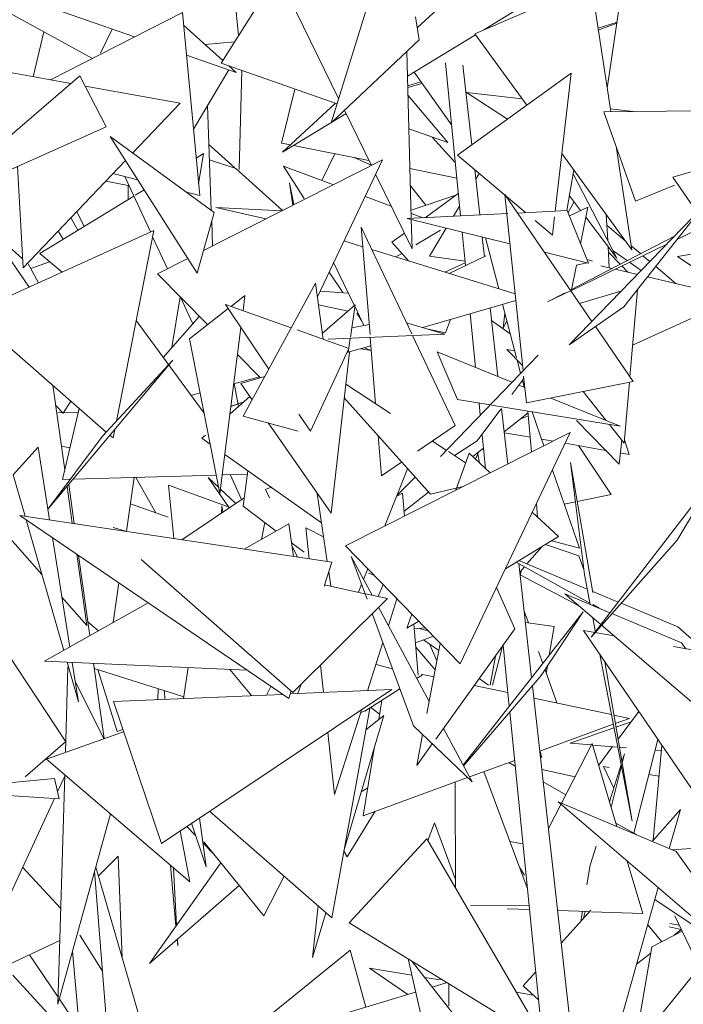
# Model space of a CAD drawing. Header units: metres. Extents: x -14.5 to 13.2, y -19 to 3.3.
# Tile 163 of 210: x 11.1421 to 11.2293, y 2.7774 to 2.9068. Entities that reach past the tile are written whole.
import ezdxf

# ---------------------------------------------------------------- set-up
doc = ezdxf.new("R2010")
doc.units = ezdxf.units.M
doc.layers.add('G-IMPT', color=7, linetype='Continuous', lineweight=5)
doc.layers.add('L-PLNT', color=7, linetype='Continuous', lineweight=5, true_color=0x005900)

# ---------------------------------------------------------------- blocks, each defined once
blk = doc.blocks.new('ÁRVORES ORNAMENTAIS - Pequeno e Médio Porte - Ipê-roxo-2870950-CORTE_CALÇADA')
at = {"layer": 'G-IMPT', "color": 253, "true_color": 0xaaaaaa}
for p, q in [((7.44268, 2.89325), (7.45145, 2.92147)), ((7.47895, 2.89782), (7.48233, 2.92035)), ((7.39565, 2.91196), (7.41685, 2.90453)), ((7.45984, 2.91112), (7.45398, 2.90571)), ((7.47685, 2.91154), (7.46157, 2.90495)), ((7.47685, 2.91154), (7.47942, 2.89472)), ((7.43355, 2.90951), (7.42823, 2.90108)), ((7.43053, 2.90473), (7.42991, 2.91062)), ((7.43706, 2.90999), (7.44367, 2.89644)), ((7.46785, 2.90856), (7.46274, 2.90545)), ((7.41131, 2.9017), (7.4, 2.90794)), ((7.42314, 2.90774), (7.40582, 2.8989)), ((7.42541, 2.88369), (7.42314, 2.90774)), ((7.45423, 2.90417), (7.45375, 2.90716)), ((7.42329, 2.90607), (7.42845, 2.90144)), ((7.48025, 2.90646), (7.47775, 2.9057)), ((7.48023, 2.90633), (7.47779, 2.90543)), ((7.40354, 2.89931), (7.40495, 2.90521)), ((7.41236, 2.90238), (7.41391, 2.90556)), ((7.46167, 2.9048), (7.45271, 2.89936)), ((7.46157, 2.90495), (7.46839, 2.89556)), ((7.42609, 2.90356), (7.43001, 2.9039)), ((7.44268, 2.89325), (7.45423, 2.90417)), ((7.42366, 2.90215), (7.43022, 2.89985)), ((7.45262, 2.90265), (7.4532, 2.88067)), ((7.42823, 2.90108), (7.44346, 2.89575)), ((7.42925, 2.90073), (7.43022, 2.89985)), ((7.45968, 2.88101), (7.45769, 2.90111)), ((7.46118, 2.89035), (7.46001, 2.90081)), ((7.40968, 2.89944), (7.38972, 2.88229)), ((7.40075, 2.89982), (7.40848, 2.89841)), ((7.41314, 2.8927), (7.40968, 2.89944)), ((7.42459, 2.8924), (7.42925, 2.90019)), ((7.43062, 2.88709), (7.43094, 2.90013)), ((7.45849, 2.893), (7.45358, 2.89989)), ((7.4593, 2.88898), (7.47421, 2.89978)), ((7.47421, 2.89978), (7.47212, 2.88165)), ((7.41038, 2.89807), (7.42283, 2.89581)), ((7.45448, 2.89862), (7.45274, 2.89809)), ((7.45463, 2.8984), (7.45275, 2.89789)), ((7.43793, 2.89769), (7.43616, 2.89058)), ((7.45278, 2.8969), (7.45803, 2.89065)), ((7.46777, 2.8964), (7.46047, 2.89724)), ((7.46047, 2.89724), (7.46586, 2.89373)), ((7.42283, 2.89581), (7.41661, 2.88929)), ((7.42644, 2.8955), (7.42694, 2.88173)), ((7.44327, 2.89582), (7.4363, 2.88939)), ((7.44464, 2.89446), (7.4363, 2.88939)), ((7.44443, 2.8949), (7.44797, 2.88764)), ((7.47852, 2.89471), (7.4908, 2.89482)), ((7.47852, 2.89471), (7.48268, 2.88293)), ((7.48231, 2.89474), (7.47937, 2.89508)), ((7.41314, 2.8927), (7.38972, 2.88229)), ((7.4273, 2.88147), (7.41364, 2.89146)), ((7.41364, 2.89146), (7.4251, 2.87348)), ((7.45289, 2.89245), (7.45803, 2.89065)), ((7.45594, 2.89138), (7.45898, 2.88805)), ((7.43005, 2.88733), (7.42663, 2.89041)), ((7.43616, 2.89058), (7.43733, 2.89034)), ((7.43774, 2.89026), (7.44765, 2.88829)), ((7.48012, 2.89019), (7.4822, 2.87654)), ((7.42494, 2.88861), (7.42591, 2.88921)), ((7.42526, 2.88521), (7.42591, 2.88921)), ((7.44145, 2.88568), (7.44318, 2.88918)), ((7.4593, 2.88898), (7.46824, 2.88145)), ((7.473, 2.88921), (7.4822, 2.87654)), ((7.40145, 2.88751), (7.4022, 2.8742)), ((7.41566, 2.88829), (7.4022, 2.8742)), ((7.42592, 2.87647), (7.44943, 2.88839)), ((7.43015, 2.88724), (7.4267, 2.88836)), ((7.43643, 2.88753), (7.43916, 2.88328)), ((7.43643, 2.88753), (7.44298, 2.88511)), ((7.44087, 2.87037), (7.44943, 2.88839)), ((7.44796, 2.88766), (7.44569, 2.88868)), ((7.41729, 2.88574), (7.41401, 2.88657)), ((7.43629, 2.88172), (7.43015, 2.88724)), ((7.44853, 2.88649), (7.45331, 2.87669)), ((7.45303, 2.88722), (7.45919, 2.88599)), ((7.46222, 2.88114), (7.46155, 2.88708)), ((7.46169, 2.88583), (7.46214, 2.88658)), ((7.47457, 2.88705), (7.47366, 2.88173)), ((7.47448, 2.88656), (7.48023, 2.87545)), ((7.49148, 2.88724), (7.48759, 2.88612)), ((7.41603, 2.88501), (7.41308, 2.88559)), ((7.41559, 2.88617), (7.41894, 2.8789)), ((7.416, 2.88316), (7.41603, 2.88501)), ((7.43722, 2.88536), (7.4378, 2.88249)), ((7.43722, 2.88536), (7.43767, 2.88243)), ((7.45514, 2.88241), (7.45309, 2.88496)), ((7.48268, 2.88293), (7.48778, 2.88504)), ((7.48759, 2.88612), (7.49196, 2.87969)), ((7.40439, 2.87607), (7.41676, 2.88362)), ((7.41692, 2.88372), (7.41811, 2.88445)), ((7.42541, 2.88369), (7.42366, 2.88413)), ((7.45318, 2.88175), (7.45906, 2.88373)), ((7.45504, 2.88077), (7.45939, 2.88397)), ((7.46549, 2.88381), (7.46575, 2.88132)), ((7.46549, 2.88381), (7.47695, 2.86713)), ((7.47547, 2.88171), (7.47399, 2.88366)), ((7.44714, 2.88357), (7.45057, 2.8823)), ((7.47381, 2.88144), (7.4746, 2.88285)), ((7.40927, 2.8816), (7.41022, 2.87963)), ((7.4273, 2.88147), (7.4251, 2.87348)), ((7.43409, 2.88061), (7.42753, 2.88212)), ((7.43617, 2.88166), (7.42753, 2.88212)), ((7.45268, 2.88065), (7.46592, 2.88133)), ((7.45319, 2.88134), (7.45476, 2.88075)), ((7.45875, 2.88096), (7.45956, 2.88229)), ((7.46576, 2.88125), (7.4679, 2.86067)), ((7.46715, 2.88139), (7.47369, 2.88173)), ((7.47369, 2.88173), (7.47649, 2.87481)), ((7.47397, 2.86406), (7.49156, 2.88223)), ((7.4764, 2.88215), (7.47399, 2.881)), ((7.4764, 2.88215), (7.47546, 2.87736)), ((7.47902, 2.87779), (7.47882, 2.88119)), ((7.48113, 2.86906), (7.49156, 2.88223)), ((7.40848, 2.88077), (7.4094, 2.87913)), ((7.42699, 2.88035), (7.42711, 2.87707)), ((7.45268, 2.88065), (7.46616, 2.87734)), ((7.45321, 2.88052), (7.45331, 2.87669)), ((7.46948, 2.88041), (7.47176, 2.87849)), ((7.47203, 2.88087), (7.47176, 2.87849)), ((7.48023, 2.87545), (7.47614, 2.88083)), ((7.47891, 2.87977), (7.48136, 2.8777)), ((7.49191, 2.87977), (7.48819, 2.87797)), ((7.39533, 2.86816), (7.4194, 2.87911)), ((7.39771, 2.87932), (7.40302, 2.87166)), ((7.39771, 2.87932), (7.40214, 2.87537)), ((7.40749, 2.87797), (7.4068, 2.87901)), ((7.41446, 2.85402), (7.4194, 2.87911)), ((7.4533, 2.86549), (7.44665, 2.87952)), ((7.44779, 2.86542), (7.44665, 2.87952)), ((7.45067, 2.87754), (7.45231, 2.87875)), ((7.45381, 2.87719), (7.45704, 2.87912)), ((7.45559, 2.87572), (7.4578, 2.87939)), ((7.46033, 2.87447), (7.4599, 2.87888)), ((7.41923, 2.87826), (7.42117, 2.87406)), ((7.44437, 2.87773), (7.44686, 2.87696)), ((7.45067, 2.87754), (7.45283, 2.87511)), ((7.46283, 2.87566), (7.46254, 2.87823)), ((7.46296, 2.87813), (7.4647, 2.87143)), ((7.48787, 2.87841), (7.47411, 2.87126)), ((7.48678, 2.87729), (7.47416, 2.87118)), ((7.40732, 2.87362), (7.40439, 2.87607)), ((7.44804, 2.87659), (7.46685, 2.87076)), ((7.45118, 2.87562), (7.45196, 2.87608)), ((7.4707, 2.87623), (7.47649, 2.87481)), ((7.47923, 2.87418), (7.47907, 2.87698)), ((7.47911, 2.87625), (7.48065, 2.87466)), ((7.47973, 2.87643), (7.48157, 2.87514)), ((7.48212, 2.87706), (7.48332, 2.87605)), ((7.49245, 2.87642), (7.48819, 2.87566)), ((7.40422, 2.8722), (7.40289, 2.8747)), ((7.40322, 2.87408), (7.40569, 2.87498)), ((7.41985, 2.87339), (7.42386, 2.87543)), ((7.44301, 2.87487), (7.44574, 2.8692)), ((7.45559, 2.87572), (7.46028, 2.87504)), ((7.4603, 2.87484), (7.45763, 2.87362)), ((7.46301, 2.87575), (7.45819, 2.87344)), ((7.47491, 2.87455), (7.47423, 2.87108)), ((7.47627, 2.87486), (7.47491, 2.87455)), ((7.47703, 2.87504), (7.47631, 2.87526)), ((7.48189, 2.87492), (7.48344, 2.87383)), ((7.48365, 2.87577), (7.48457, 2.875)), ((7.48819, 2.87566), (7.50662, 2.86329)), ((7.42647, 2.86671), (7.41985, 2.87339)), ((7.44422, 2.87092), (7.44241, 2.87362)), ((7.47813, 2.87444), (7.47957, 2.8741)), ((7.47999, 2.874), (7.48293, 2.8733)), ((7.48088, 2.87443), (7.48168, 2.8736)), ((7.48533, 2.87436), (7.48801, 2.8721)), ((7.44063, 2.87218), (7.43113, 2.8547)), ((7.44063, 2.87218), (7.44162, 2.86481)), ((7.48425, 2.87299), (7.49596, 2.87022)), ((7.44494, 2.87087), (7.44122, 2.87112)), ((7.47415, 2.87117), (7.47111, 2.8697)), ((7.47343, 2.8709), (7.47111, 2.8697)), ((7.48086, 2.87117), (7.47532, 2.86949)), ((7.48293, 2.87133), (7.48193, 2.85986)), ((7.42177, 2.86369), (7.42285, 2.87036)), ((7.42289, 2.87032), (7.42451, 2.86681)), ((7.42953, 2.86911), (7.43136, 2.87055)), ((7.43136, 2.87055), (7.43111, 2.86855)), ((7.45473, 2.86634), (7.46694, 2.86991)), ((7.46522, 2.8694), (7.46704, 2.86236)), ((7.48229, 2.86403), (7.49596, 2.87022)), ((7.39533, 2.86816), (7.41314, 2.85259)), ((7.42409, 2.86483), (7.42917, 2.86882)), ((7.42881, 2.86936), (7.43449, 2.86088)), ((7.42881, 2.86936), (7.43743, 2.8663)), ((7.4449, 2.86847), (7.44101, 2.86934)), ((7.44152, 2.86553), (7.44586, 2.8693)), ((7.44521, 2.86505), (7.44586, 2.8693)), ((7.44582, 2.86905), (7.447, 2.8666)), ((7.44668, 2.86726), (7.44604, 2.86822)), ((7.46166, 2.86109), (7.46096, 2.86816)), ((7.46459, 2.8599), (7.46358, 2.86893)), ((7.46552, 2.86824), (7.46527, 2.86627)), ((7.47397, 2.86406), (7.48113, 2.86906)), ((7.426, 2.85508), (7.41706, 2.86724)), ((7.42538, 2.86781), (7.42063, 2.86239)), ((7.45259, 2.86697), (7.45763, 2.86547)), ((7.45769, 2.86562), (7.45837, 2.8674)), ((7.46377, 2.86724), (7.46622, 2.86552)), ((7.46524, 2.86621), (7.46579, 2.86719)), ((7.43083, 2.86634), (7.42808, 2.8445)), ((7.4382, 2.86602), (7.44501, 2.8636)), ((7.4454, 2.8663), (7.44768, 2.86673)), ((7.45769, 2.86562), (7.45545, 2.86612)), ((7.47741, 2.86646), (7.48236, 2.85924)), ((7.42409, 2.86483), (7.42808, 2.8445)), ((7.4423, 2.8648), (7.45763, 2.86547)), ((7.44491, 2.86307), (7.44519, 2.86492)), ((7.44852, 2.85631), (7.44782, 2.86504)), ((7.459, 2.85344), (7.45339, 2.86528)), ((7.43995, 2.85271), (7.44501, 2.8636)), ((7.44508, 2.86311), (7.44267, 2.84193)), ((7.44791, 2.86391), (7.44492, 2.86309)), ((7.44796, 2.86332), (7.44657, 2.86354)), ((7.44707, 2.86368), (7.44793, 2.86332)), ((7.45928, 2.85686), (7.45663, 2.86313)), ((7.45663, 2.86313), (7.46644, 2.85915)), ((7.46575, 2.86345), (7.46783, 2.86133)), ((7.46575, 2.86345), (7.46681, 2.86327)), ((7.40552, 2.84251), (7.42189, 2.86205)), ((7.41266, 2.85207), (7.42189, 2.86205)), ((7.43339, 2.85973), (7.43038, 2.86277)), ((7.45704, 2.84938), (7.46987, 2.86272)), ((7.46712, 2.86205), (7.46757, 2.86033)), ((7.43325, 2.85987), (7.4299, 2.85895)), ((7.43395, 2.85989), (7.43081, 2.85898)), ((7.46643, 2.85754), (7.468, 2.85965)), ((7.46781, 2.8594), (7.46804, 2.8585)), ((7.46797, 2.85995), (7.46834, 2.85642)), ((7.46834, 2.85642), (7.48236, 2.85924)), ((7.48187, 2.85914), (7.48117, 2.85113)), ((7.40611, 2.85874), (7.40768, 2.84762)), ((7.42548, 2.85774), (7.42429, 2.85741)), ((7.43051, 2.85597), (7.42992, 2.85896)), ((7.43081, 2.85898), (7.43229, 2.85684)), ((7.45047, 2.85503), (7.4446, 2.85888)), ((7.46735, 2.85878), (7.46812, 2.85847)), ((7.47582, 2.85792), (7.4788, 2.85414)), ((7.40747, 2.85507), (7.40847, 2.85667)), ((7.4294, 2.855), (7.432, 2.85726)), ((7.42952, 2.85596), (7.4312, 2.85656)), ((7.42953, 2.85601), (7.4312, 2.85657)), ((7.45573, 2.84443), (7.44439, 2.85709)), ((7.45928, 2.85686), (7.46356, 2.85617)), ((7.47157, 2.85707), (7.48067, 2.85338)), ((7.40648, 2.85611), (7.40747, 2.85507)), ((7.40947, 2.85517), (7.40678, 2.85512)), ((7.40738, 2.84636), (7.40959, 2.8557)), ((7.46188, 2.85144), (7.46497, 2.85559)), ((7.46228, 2.85484), (7.46213, 2.8564)), ((7.46375, 2.85614), (7.48067, 2.85338)), ((7.46588, 2.84839), (7.46506, 2.85571)), ((7.46856, 2.85514), (7.46541, 2.85263)), ((7.46854, 2.85536), (7.46903, 2.84998)), ((7.47065, 2.85079), (7.4691, 2.85527)), ((7.38704, 2.85385), (7.40467, 2.83386)), ((7.43113, 2.8547), (7.43836, 2.85271)), ((7.43844, 2.85497), (7.43995, 2.85271)), ((7.46752, 2.85431), (7.4686, 2.85474)), ((7.47491, 2.85411), (7.48052, 2.84839)), ((7.41403, 2.85182), (7.41425, 2.85293)), ((7.43441, 2.8538), (7.44267, 2.84193)), ((7.459, 2.85344), (7.45403, 2.85007)), ((7.47921, 2.85362), (7.48117, 2.85113)), ((7.41266, 2.85207), (7.40552, 2.84251)), ((7.4136, 2.85219), (7.41403, 2.85182)), ((7.4257, 2.85179), (7.42616, 2.85219)), ((7.4268, 2.85101), (7.4257, 2.85179)), ((7.44459, 2.83766), (7.47409, 2.85253)), ((7.44928, 2.84686), (7.44886, 2.8521)), ((7.45782, 2.8502), (7.45599, 2.8514)), ((7.4589, 2.8495), (7.46188, 2.85144)), ((7.45963, 2.82212), (7.47409, 2.85253)), ((7.46298, 2.84782), (7.46255, 2.85219)), ((7.46886, 2.85191), (7.46542, 2.85251)), ((7.47184, 2.85139), (7.47035, 2.85165)), ((7.48052, 2.84839), (7.48086, 2.85152)), ((7.48185, 2.84966), (7.48121, 2.85159)), ((7.40418, 2.85063), (7.40091, 2.84698)), ((7.40418, 2.85063), (7.40569, 2.84105)), ((7.40837, 2.85053), (7.40724, 2.85074)), ((7.46036, 2.84854), (7.45811, 2.85002)), ((7.46272, 2.85049), (7.46132, 2.84937)), ((7.47875, 2.85019), (7.47342, 2.85112)), ((7.47518, 2.85081), (7.47949, 2.84437)), ((7.44143, 2.84067), (7.42872, 2.84965)), ((7.46082, 2.84984), (7.45909, 2.84497)), ((7.4636, 2.84724), (7.46082, 2.84984)), ((7.46166, 2.84905), (7.46205, 2.84995)), ((7.46194, 2.8497), (7.46218, 2.84857)), ((7.48185, 2.84966), (7.48068, 2.84986)), ((7.43111, 2.84286), (7.43175, 2.84751)), ((7.45194, 2.84866), (7.44928, 2.84686)), ((7.45273, 2.84778), (7.44975, 2.84026)), ((7.4753, 2.83732), (7.47175, 2.8476)), ((7.47414, 2.84861), (7.47596, 2.83389)), ((7.47414, 2.84861), (7.47707, 2.8315)), ((7.40091, 2.84698), (7.40247, 2.84154)), ((7.40842, 2.84639), (7.40738, 2.84636)), ((7.4276, 2.84695), (7.40878, 2.8464)), ((7.41578, 2.83955), (7.4168, 2.84663)), ((7.41704, 2.84664), (7.41966, 2.84199)), ((7.42651, 2.84662), (7.42918, 2.84278)), ((7.42651, 2.84662), (7.42792, 2.84531)), ((7.43168, 2.84707), (7.42839, 2.84697)), ((7.42942, 2.847), (7.43091, 2.84371)), ((7.45373, 2.84665), (7.45134, 2.84429)), ((7.47683, 2.82563), (7.49319, 2.84687)), ((7.48813, 2.83839), (7.49319, 2.84687)), ((7.40799, 2.84545), (7.40867, 2.84061)), ((7.4082, 2.84571), (7.40891, 2.84057)), ((7.42131, 2.84561), (7.4294, 2.8427)), ((7.42131, 2.84561), (7.42203, 2.8386)), ((7.42815, 2.84509), (7.43017, 2.84321)), ((7.43407, 2.84505), (7.4348, 2.84536)), ((7.43407, 2.84505), (7.4346, 2.84393)), ((7.45573, 2.84443), (7.46005, 2.84545)), ((7.42305, 2.83845), (7.43126, 2.84395)), ((7.44085, 2.84454), (7.44218, 2.83557)), ((7.45204, 2.84456), (7.45131, 2.84419)), ((7.45231, 2.84155), (7.45204, 2.84456)), ((7.45547, 2.84471), (7.45225, 2.84215)), ((7.47502, 2.84346), (7.47949, 2.84437)), ((7.42129, 2.84143), (7.4163, 2.84315)), ((7.42834, 2.8429), (7.42827, 2.84194)), ((7.42846, 2.84207), (7.42834, 2.8429)), ((7.43546, 2.83958), (7.43111, 2.84286)), ((7.46965, 2.84319), (7.46981, 2.84143)), ((7.4733, 2.84311), (7.47478, 2.84341)), ((7.38822, 2.8416), (7.40781, 2.81187)), ((7.43711, 2.81756), (7.40177, 2.84164)), ((7.44277, 2.83548), (7.40177, 2.84164)), ((7.4026, 2.84108), (7.40754, 2.8239)), ((7.47257, 2.83886), (7.46912, 2.84208)), ((7.41585, 2.83953), (7.41404, 2.84005)), ((7.43714, 2.84052), (7.43126, 2.83721)), ((7.43354, 2.83849), (7.43398, 2.8407)), ((7.43714, 2.84052), (7.43775, 2.83624)), ((7.43934, 2.84), (7.4417, 2.83883)), ((7.43934, 2.84), (7.43978, 2.83593)), ((7.40606, 2.83872), (7.40834, 2.82434)), ((7.47257, 2.83886), (7.46558, 2.83463)), ((7.4753, 2.83732), (7.47167, 2.83832)), ((7.48813, 2.83839), (7.47683, 2.82563)), ((7.43916, 2.83679), (7.43749, 2.83805)), ((7.43754, 2.8377), (7.43827, 2.83616)), ((7.45963, 2.82212), (7.44459, 2.83766)), ((7.46839, 2.83526), (7.47036, 2.83753)), ((7.47525, 2.83634), (7.47084, 2.83782)), ((7.40925, 2.83655), (7.41057, 2.82718)), ((7.40949, 2.83638), (7.41096, 2.82582)), ((7.43763, 2.81838), (7.41771, 2.83585)), ((7.4474, 2.83062), (7.44533, 2.83623)), ((7.44533, 2.83623), (7.44806, 2.83115)), ((7.47525, 2.83634), (7.47587, 2.83455)), ((7.44178, 2.83233), (7.44277, 2.83548)), ((7.44752, 2.83463), (7.44695, 2.83321)), ((7.47669, 2.83011), (7.46701, 2.8355)), ((7.47633, 2.83195), (7.46734, 2.8357)), ((7.46902, 2.82028), (7.46734, 2.83531)), ((7.46747, 2.8342), (7.46808, 2.8349)), ((7.4677, 2.83446), (7.46752, 2.83374)), ((7.44238, 2.83423), (7.44266, 2.83233)), ((7.44758, 2.83405), (7.44835, 2.83378)), ((7.47521, 2.82977), (7.46754, 2.83384)), ((7.47596, 2.83389), (7.47672, 2.82992)), ((7.41405, 2.82755), (7.4148, 2.83276)), ((7.44713, 2.83135), (7.44183, 2.83251)), ((7.44669, 2.83254), (7.44629, 2.83154)), ((7.44885, 2.83098), (7.44951, 2.83258)), ((7.46681, 2.82671), (7.46441, 2.83217)), ((7.4073, 2.83089), (7.41057, 2.82718)), ((7.43763, 2.81838), (7.45007, 2.83071)), ((7.45007, 2.83071), (7.44718, 2.83134)), ((7.45133, 2.83069), (7.4502, 2.82715)), ((7.50133, 2.80746), (7.4734, 2.83132)), ((7.4793, 2.82884), (7.4734, 2.83132)), ((7.48039, 2.83025), (7.47707, 2.83164)), ((7.41865, 2.83014), (7.40502, 2.82248)), ((7.44891, 2.82956), (7.45555, 2.81718)), ((7.47791, 2.82943), (7.47705, 2.82991)), ((7.48822, 2.82698), (7.48078, 2.83009)), ((7.45351, 2.81398), (7.44809, 2.82874)), ((7.4533, 2.82865), (7.45265, 2.8268)), ((7.46004, 2.8088), (7.47581, 2.82895)), ((7.46861, 2.82752), (7.46806, 2.82907)), ((7.4703, 2.8206), (7.47581, 2.82895)), ((7.47706, 2.82819), (7.47744, 2.82623)), ((7.4887, 2.8249), (7.47957, 2.82873)), ((7.41213, 2.82647), (7.41071, 2.82766)), ((7.45419, 2.82774), (7.45265, 2.8268)), ((7.45414, 2.82063), (7.45355, 2.82735)), ((7.45361, 2.82673), (7.45503, 2.82687)), ((7.45423, 2.82679), (7.45542, 2.82647)), ((7.46681, 2.82671), (7.45643, 2.81224)), ((7.47201, 2.82703), (7.46821, 2.82758)), ((7.47201, 2.82703), (7.47135, 2.82325)), ((7.48822, 2.82698), (7.49861, 2.81789)), ((7.45377, 2.82487), (7.45612, 2.82575)), ((7.47987, 2.82579), (7.47583, 2.82651)), ((7.47583, 2.82651), (7.49751, 2.79476)), ((7.44949, 2.82492), (7.44748, 2.8186)), ((7.45634, 2.82132), (7.45382, 2.82434)), ((7.45683, 2.82388), (7.45484, 2.82527)), ((7.45701, 2.82482), (7.45524, 2.81559)), ((7.45559, 2.82474), (7.45657, 2.82252)), ((7.46518, 2.82444), (7.4639, 2.81934)), ((7.46609, 2.81653), (7.46529, 2.82459)), ((7.49217, 2.82359), (7.48765, 2.8244)), ((7.48927, 2.82411), (7.4887, 2.8249)), ((7.46426, 2.82315), (7.46359, 2.81934)), ((7.4705, 2.82216), (7.46994, 2.82375)), ((7.47799, 2.82334), (7.48222, 2.80147)), ((7.43162, 2.8213), (7.40502, 2.82248)), ((7.4081, 2.82175), (7.40777, 2.8105)), ((7.40798, 2.82235), (7.40948, 2.81715)), ((7.40866, 2.82232), (7.40948, 2.81715)), ((7.41147, 2.8222), (7.41284, 2.8123)), ((7.41156, 2.82152), (7.42333, 2.81779)), ((7.42389, 2.82165), (7.42329, 2.81756)), ((7.44128, 2.822), (7.44168, 2.81835)), ((7.45075, 2.82149), (7.44858, 2.82205)), ((7.4711, 2.82181), (7.47094, 2.82091)), ((7.47863, 2.82241), (7.48222, 2.80147)), ((7.41458, 2.81324), (7.41203, 2.82137)), ((7.43221, 2.81795), (7.42936, 2.8214)), ((7.45465, 2.82066), (7.45392, 2.82021)), ((7.4545, 2.82079), (7.45617, 2.82043)), ((7.4703, 2.8206), (7.46007, 2.80874)), ((7.46336, 2.81934), (7.46213, 2.82019)), ((7.47232, 2.81699), (7.47079, 2.82134)), ((7.40905, 2.81984), (7.41281, 2.81229)), ((7.43418, 2.81803), (7.43475, 2.81917)), ((7.43872, 2.81934), (7.43832, 2.81821)), ((7.46149, 2.8193), (7.46591, 2.81836)), ((7.47599, 2.758), (7.46914, 2.81926)), ((7.41407, 2.81716), (7.43629, 2.81812)), ((7.41995, 2.81886), (7.41991, 2.81741)), ((7.42039, 2.79853), (7.45068, 2.81874)), ((7.42079, 2.8186), (7.42085, 2.81745)), ((7.43711, 2.81756), (7.43743, 2.81856)), ((7.4373, 2.81817), (7.45068, 2.81874)), ((7.45173, 2.81883), (7.44709, 2.81593)), ((7.46932, 2.81763), (7.47951, 2.81546)), ((7.42039, 2.79853), (7.41407, 2.81716)), ((7.44787, 2.81642), (7.44904, 2.8155)), ((7.44893, 2.8148), (7.44934, 2.81734)), ((7.44276, 2.78873), (7.44776, 2.81625)), ((7.44667, 2.81606), (7.44312, 2.80495)), ((7.44959, 2.81534), (7.44436, 2.79753)), ((7.44654, 2.81567), (7.44776, 2.81625)), ((7.44725, 2.81345), (7.44959, 2.81534)), ((7.47186, 2.75845), (7.46616, 2.8158)), ((7.47983, 2.81539), (7.48188, 2.81496)), ((7.48038, 2.81221), (7.4831, 2.81587)), ((7.45351, 2.81398), (7.46121, 2.80661)), ((7.4701, 2.81065), (7.47976, 2.81418)), ((7.4741, 2.81169), (7.47985, 2.81372)), ((7.48002, 2.81428), (7.48188, 2.81496)), ((7.4801, 2.81381), (7.48209, 2.81451)), ((7.40527, 2.80962), (7.41541, 2.81321)), ((7.41458, 2.81324), (7.41531, 2.81351)), ((7.44224, 2.81311), (7.44312, 2.80495)), ((7.45471, 2.81283), (7.45394, 2.80877)), ((7.45744, 2.81365), (7.46121, 2.80661)), ((7.40248, 2.80729), (7.4078, 2.81187)), ((7.45598, 2.81162), (7.45394, 2.80877)), ((7.47698, 2.81166), (7.47124, 2.80048)), ((7.47688, 2.81147), (7.4741, 2.81169)), ((7.47698, 2.81166), (7.48024, 2.80073)), ((7.48034, 2.81119), (7.47704, 2.81146)), ((7.47784, 2.80879), (7.47966, 2.81125)), ((7.48148, 2.8111), (7.48055, 2.81118)), ((7.48247, 2.79987), (7.48562, 2.81218)), ((7.48498, 2.79894), (7.48615, 2.8114)), ((7.4469, 2.80217), (7.44832, 2.81101)), ((7.47017, 2.81067), (7.47036, 2.80977)), ((7.48121, 2.8103), (7.48089, 2.80924)), ((7.48121, 2.8103), (7.48091, 2.8091)), ((7.48609, 2.81074), (7.48526, 2.8108)), ((7.4241, 2.79349), (7.40527, 2.80962)), ((7.46086, 2.80727), (7.4668, 2.80944)), ((7.46687, 2.80868), (7.46602, 2.80916)), ((7.47922, 2.80849), (7.47848, 2.80862)), ((7.47848, 2.80862), (7.47983, 2.80578)), ((7.48078, 2.8089), (7.47927, 2.80398)), ((7.48082, 2.80872), (7.47947, 2.80331)), ((7.40767, 2.80736), (7.40674, 2.80534)), ((7.40768, 2.80756), (7.40679, 2.77738)), ((7.46846, 2.7927), (7.46274, 2.80796)), ((7.47473, 2.80727), (7.47037, 2.80825)), ((7.48577, 2.80736), (7.48444, 2.80759)), ((7.39, 2.80553), (7.40633, 2.80706)), ((7.40696, 2.80439), (7.40633, 2.80706)), ((7.4469, 2.80217), (7.46061, 2.80718)), ((7.45902, 2.79266), (7.45899, 2.80659)), ((7.47352, 2.80492), (7.47056, 2.8066)), ((7.40696, 2.80439), (7.39, 2.80553)), ((7.44749, 2.80585), (7.44664, 2.8053)), ((7.40632, 2.80443), (7.39649, 2.78315)), ((7.50025, 2.78021), (7.47251, 2.80398)), ((7.48803, 2.79745), (7.47251, 2.80398)), ((7.41369, 2.80241), (7.40679, 2.77738)), ((7.42672, 2.80276), (7.44276, 2.78873)), ((7.44479, 2.79674), (7.44848, 2.80275)), ((7.48485, 2.79879), (7.48858, 2.80297)), ((7.48712, 2.79784), (7.48858, 2.80297)), ((7.42628, 2.79543), (7.42434, 2.80117)), ((7.42628, 2.79543), (7.4254, 2.80187)), ((7.45626, 2.80121), (7.45537, 2.79891)), ((7.45626, 2.80121), (7.45902, 2.79379)), ((7.48296, 2.79959), (7.4801, 2.8012)), ((7.4241, 2.79349), (7.42285, 2.80018)), ((7.42372, 2.80076), (7.42488, 2.79957)), ((7.42585, 2.79857), (7.42714, 2.79724)), ((7.43385, 2.789), (7.42594, 2.79872)), ((7.44505, 2.78807), (7.45524, 2.79913)), ((7.45524, 2.79913), (7.4704, 2.77319)), ((7.46788, 2.79848), (7.46618, 2.79879)), ((7.44479, 2.79674), (7.44435, 2.79749)), ((7.4775, 2.79818), (7.47673, 2.79565)), ((7.48999, 2.79784), (7.48745, 2.7977)), ((7.50025, 2.78021), (7.48803, 2.79745)), ((7.41209, 2.79421), (7.4147, 2.79685)), ((7.41521, 2.78349), (7.4147, 2.79685)), ((7.42817, 2.79598), (7.41881, 2.78274)), ((7.42159, 2.79564), (7.42229, 2.78767)), ((7.47673, 2.79565), (7.4763, 2.79306)), ((7.4816, 2.79619), (7.48365, 2.78933)), ((7.40215, 2.79541), (7.40716, 2.78998)), ((7.41341, 2.77216), (7.41161, 2.79487)), ((7.41762, 2.77521), (7.41175, 2.79539)), ((7.42199, 2.79529), (7.42238, 2.7878)), ((7.46809, 2.79434), (7.46748, 2.79532)), ((7.43385, 2.789), (7.43651, 2.7942)), ((7.4306, 2.793), (7.41881, 2.78274)), ((7.47913, 2.76966), (7.48567, 2.79271)), ((7.49576, 2.78406), (7.48523, 2.79117)), ((7.44096, 2.7903), (7.44024, 2.78353)), ((7.44197, 2.78941), (7.44024, 2.78353)), ((7.4687, 2.7903), (7.461, 2.79035)), ((7.46875, 2.78982), (7.46582, 2.78991)), ((7.47662, 2.78956), (7.47245, 2.7897)), ((7.47293, 2.78541), (7.47681, 2.78977)), ((7.47572, 2.78959), (7.47551, 2.78831)), ((7.47606, 2.78958), (7.47584, 2.78868)), ((7.48365, 2.78933), (7.47689, 2.78955)), ((7.44505, 2.78807), (7.47046, 2.77257)), ((7.48843, 2.78777), (7.48718, 2.788)), ((7.48784, 2.78899), (7.49029, 2.78386)), ((7.48612, 2.7856), (7.48428, 2.78781)), ((7.48879, 2.78701), (7.48483, 2.78491)), ((7.48868, 2.78721), (7.48712, 2.78756)), ((7.48774, 2.78648), (7.48869, 2.78722)), ((7.40704, 2.78576), (7.39513, 2.7802)), ((7.40967, 2.78648), (7.41265, 2.78172)), ((7.42245, 2.78591), (7.42252, 2.78506)), ((7.42248, 2.78593), (7.42252, 2.78506)), ((7.49366, 2.78548), (7.48256, 2.77173)), ((7.41, 2.7697), (7.40872, 2.78438)), ((7.44519, 2.7845), (7.43048, 2.77257)), ((7.44726, 2.77702), (7.44519, 2.7845)), ((7.48483, 2.78491), (7.48256, 2.77173)), ((7.48282, 2.78266), (7.48469, 2.78411)), ((7.40305, 2.7839), (7.40682, 2.7783)), ((7.4528, 2.78334), (7.45671, 2.7661)), ((7.45333, 2.78302), (7.4649, 2.76827)), ((7.44773, 2.78211), (7.45277, 2.77868)), ((7.44773, 2.78211), (7.45329, 2.7812)), ((7.46791, 2.77979), (7.46956, 2.78163)), ((7.40087, 2.7812), (7.40594, 2.77564)), ((7.45497, 2.78092), (7.45704, 2.78059)), ((7.45792, 2.78022), (7.45598, 2.77964)), ((7.45817, 2.77713), (7.45813, 2.78009)), ((7.45379, 2.77898), (7.43168, 2.77234)), ((7.46703, 2.77895), (7.46924, 2.77859)), ((7.46791, 2.77979), (7.46992, 2.77797)), ((7.40697, 2.77806), (7.40962, 2.77412))]:
    blk.add_line(p, q, dxfattribs=at)

msp = doc.modelspace()

# ---------------------------------------------------------------- block references
at = {"layer": 'L-PLNT', "color": 253, "true_color": 0xaaaaaa}
msp.add_blockref('ÁRVORES ORNAMENTAIS - Pequeno e Médio Porte - Ipê-roxo-2870950-CORTE_CALÇADA', (3.74032, 0), dxfattribs=at)

doc.saveas('drawing.dxf')
